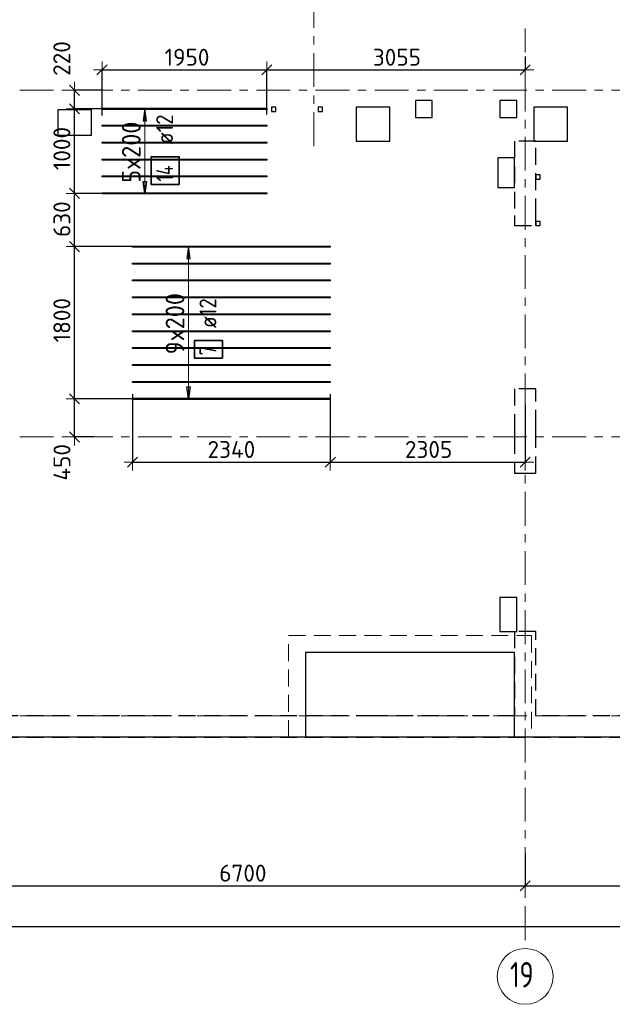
# Model space of a CAD drawing. Header units: metres. Extents: x -38 to 100, y -15 to 19.
# Tile 11 of 40: x 42 to 49, y -3 to 8. Entities that reach past the tile are written whole.
import ezdxf

# ---------------------------------------------------------------- set-up
doc = ezdxf.new("R2010")
doc.units = ezdxf.units.M
doc.header["$PDMODE"] = 65
for name, pattern in [('______11', [0.5, 0.4, -0.05, 0, -0.05]), ('______2', [0.27, 0.2, -0.07]), ('______5', [1.1, 0.8, -0.1, 0.1, -0.1])]:
    doc.linetypes.add(name, pattern=pattern)
for name, color, linetype, lineweight in [('XR$2$Осевая линия (1)', 7, '______5', 13), ('XR$2$Размерная линия (1)', 7, 'Continuous', 13), ('XR$3$Перекрытие (1)', 7, 'Continuous', 35), ('XR$3$Перекрытие (2)', 7, 'Continuous', 35), ('XR$3$Размерная линия (1)', 7, 'Continuous', 13), ('XR$5$Стена (1)', 7, 'Continuous', 35)]:
    doc.layers.add(name, color=color, linetype=linetype, lineweight=lineweight)
doc.layers.add('XR$3$Арм.стержн. Доп. Арм. ниж.зоны Х', color=7, linetype='Continuous', lineweight=35, true_color=0xff1cff)
doc.styles.add('ISOCPEUR', font='txt')
doc.dimstyles.new('DIMSTYLE_3', dxfattribs={"dimtxt": 0.2, "dimasz": 0.2, "dimexe": 0, "dimexo": 0, "dimgap": 0.1, "dimtad": 2, "dimdec": 0, "dimlfac": 1000, "dimrnd": 5, "dimzin": 12, "dimdsep": 46, "dimtxsty": 'ISOCPEUR', "dimblk1": 'ALL_ML_STRICH', "dimblk2": 'ALL_ML_STRICH', "dimsah": 1, "dimcen": 0, "dimclrd": 7, "dimclre": 256, "dimclrt": 7, "dimadec": 0, "dimazin": 0, "dimtfac": 1, "dimtdec": 0, "dimtix": 1, "dimtmove": 2, "dimatfit": 3, "dimfxl": 0, "dimtzin": 0, "dimlwd": 0, "dimlwe": -3, "dimarcsym": 0})
doc.dimstyles.new('DIMSTYLE_6', dxfattribs={"dimtxt": 0.2, "dimasz": 0.2, "dimexe": 0, "dimexo": 0, "dimgap": 0.1, "dimtad": 2, "dimdec": 0, "dimlfac": 1000, "dimrnd": 5, "dimzin": 12, "dimdsep": 46, "dimtxsty": 'ISOCPEUR', "dimblk1": 'ALL_ML_STRICH', "dimblk2": 'ALL_ML_STRICH', "dimsah": 1, "dimcen": 0, "dimclrd": 7, "dimclre": 256, "dimclrt": 7, "dimadec": 0, "dimazin": 0, "dimtfac": 1, "dimtdec": 0, "dimtix": 1, "dimtmove": 2, "dimatfit": 3, "dimfxl": 0, "dimtvp": 1.2, "dimtzin": 0, "dimlwd": 0, "dimlwe": -3, "dimarcsym": 0})

# ---------------------------------------------------------------- blocks, each defined once
blk = doc.blocks.new('ALL_ML_STRICH')
at = {"color": 0, "linetype": 'ByBlock', "lineweight": -2}
for p, q in [((-1, 0), (0.5, 0)), ((-0.3, -0.3), (0.3, 0.3)), ((0, -0.5), (0, 0.5))]:
    blk.add_line(p, q, dxfattribs=at)
blk = doc.blocks.new('*D15')
at = {"layer": 'DEFPOINTS', "color": 7, "linetype": 'Continuous', "lineweight": 13, "transparency": 33554687}
for p in [(41.45, -1.575), (48.15, -1.606), (41.45, -2.009)]:
    blk.add_point(p, dxfattribs=at)
at = {"layer": 'XR$2$Размерная линия (1)', "color": 9, "linetype": 'Continuous', "lineweight": -2, "true_color": 0xc7c7c7, "transparency": 33554687}
for p, q in [((41.45, -1.595), (41.45, -2.009)), ((48.15, -1.626), (48.15, -2.009))]:
    blk.add_line(p, q, dxfattribs=at)
at = {"layer": 'XR$2$Размерная линия (1)', "color": 7, "linetype": 'Continuous', "lineweight": -2, "transparency": 33554687}
blk.add_line((41.45, -2.009), (48.15, -2.009), dxfattribs=at)
at = {"layer": 'XR$2$Размерная линия (1)', "color": 7, "linetype": 'Continuous', "lineweight": 13, "transparency": 33554687, "xscale": 0.2, "yscale": 0.2, "zscale": 0.2, "rotation": 180}
blk.add_blockref('ALL_ML_STRICH', (41.45, -2.009), dxfattribs=at)
at = {"layer": 'XR$2$Размерная линия (1)', "color": 7, "linetype": 'Continuous', "lineweight": 13, "transparency": 33554687, "xscale": 0.2, "yscale": 0.2, "zscale": 0.2}
blk.add_blockref('ALL_ML_STRICH', (48.15, -2.009), dxfattribs=at)
at = {"layer": 'XR$2$Размерная линия (1)', "color": 7, "linetype": 'Continuous', "lineweight": 13, "transparency": 33554687, "insert": (44.81, -1.859), "char_height": 0.2, "width": 0.8, "attachment_point": 5, "style": 'ISOCPEUR'}
blk.add_mtext('\\A1;{6700}', dxfattribs=at)
blk = doc.blocks.new('*D16')
at = {"layer": 'DEFPOINTS', "color": 7, "linetype": 'Continuous', "lineweight": 13, "transparency": 33554687}
for p in [(54.95, -1.403), (48.15, -1.606), (48.15, -2.009)]:
    blk.add_point(p, dxfattribs=at)
at = {"layer": 'XR$2$Размерная линия (1)', "color": 9, "linetype": 'Continuous', "lineweight": -2, "true_color": 0xc7c7c7, "transparency": 33554687}
for p, q in [((54.95, -1.423), (54.95, -2.009)), ((48.15, -1.626), (48.15, -2.009))]:
    blk.add_line(p, q, dxfattribs=at)
at = {"layer": 'XR$2$Размерная линия (1)', "color": 7, "linetype": 'Continuous', "lineweight": -2, "transparency": 33554687}
blk.add_line((48.15, -2.009), (54.95, -2.009), dxfattribs=at)
at = {"layer": 'XR$2$Размерная линия (1)', "color": 7, "linetype": 'Continuous', "lineweight": 13, "transparency": 33554687, "xscale": 0.2, "yscale": 0.2, "zscale": 0.2, "rotation": 180}
blk.add_blockref('ALL_ML_STRICH', (48.15, -2.009), dxfattribs=at)
at = {"layer": 'XR$2$Размерная линия (1)', "color": 7, "linetype": 'Continuous', "lineweight": 13, "transparency": 33554687, "xscale": 0.2, "yscale": 0.2, "zscale": 0.2}
blk.add_blockref('ALL_ML_STRICH', (54.95, -2.009), dxfattribs=at)
at = {"layer": 'XR$2$Размерная линия (1)', "color": 7, "linetype": 'Continuous', "lineweight": 13, "transparency": 33554687, "insert": (51.56, -1.859), "char_height": 0.2, "width": 0.8, "attachment_point": 5, "style": 'ISOCPEUR'}
blk.add_mtext('\\A1;{6800}', dxfattribs=at)
blk = doc.blocks.new('*D18')
at = {"layer": 'DEFPOINTS', "color": 7, "linetype": 'Continuous', "lineweight": 13, "transparency": 33554687}
for p in [(0.5, -2.363), (61.6, -2.4), (0.5, -2.49)]:
    blk.add_point(p, dxfattribs=at)
at = {"layer": 'XR$2$Размерная линия (1)', "color": 9, "linetype": 'Continuous', "lineweight": -2, "true_color": 0xc7c7c7, "transparency": 33554687}
for p, q in [((0.5, -2.383), (0.5, -2.49)), ((61.6, -2.42), (61.6, -2.49))]:
    blk.add_line(p, q, dxfattribs=at)
at = {"layer": 'XR$2$Размерная линия (1)', "color": 7, "linetype": 'Continuous', "lineweight": -2, "transparency": 33554687}
blk.add_line((0.5, -2.49), (61.6, -2.49), dxfattribs=at)
at = {"layer": 'XR$2$Размерная линия (1)', "color": 7, "linetype": 'Continuous', "lineweight": 13, "transparency": 33554687, "xscale": 0.2, "yscale": 0.2, "zscale": 0.2, "rotation": 180}
blk.add_blockref('ALL_ML_STRICH', (0.5, -2.49), dxfattribs=at)
at = {"layer": 'XR$2$Размерная линия (1)', "color": 7, "linetype": 'Continuous', "lineweight": 13, "transparency": 33554687, "xscale": 0.2, "yscale": 0.2, "zscale": 0.2}
blk.add_blockref('ALL_ML_STRICH', (61.6, -2.49), dxfattribs=at)
at = {"layer": 'XR$2$Размерная линия (1)', "color": 7, "linetype": 'Continuous', "lineweight": 13, "transparency": 33554687, "insert": (31.1, -2.34), "char_height": 0.2, "width": 1, "attachment_point": 5, "style": 'ISOCPEUR'}
blk.add_mtext('\\A1;{61100}', dxfattribs=at)
blk = doc.blocks.new('*D59')
at = {"layer": 'DEFPOINTS', "color": 7, "linetype": 'Continuous', "lineweight": 13, "transparency": 33554687}
for p in [(43.552, 3.751), (42.819, 3.3), (43.065, 3.3)]:
    blk.add_point(p, dxfattribs=at)
at = {"layer": 'XR$3$Размерная линия (1)', "color": 9, "linetype": 'Continuous', "lineweight": -2, "true_color": 0xc7c7c7, "transparency": 33554687}
for p, q in [((43.532, 3.751), (42.819, 3.751)), ((43.045, 3.3), (42.819, 3.3))]:
    blk.add_line(p, q, dxfattribs=at)
at = {"layer": 'XR$3$Размерная линия (1)', "color": 7, "linetype": 'Continuous', "lineweight": -2, "transparency": 33554687}
blk.add_line((42.819, 3.3), (42.819, 3.751), dxfattribs=at)
at = {"layer": 'XR$3$Размерная линия (1)', "color": 7, "linetype": 'Continuous', "lineweight": 13, "transparency": 33554687, "xscale": 0.2, "yscale": 0.2, "zscale": 0.2}
for p, rotation in [((42.819, 3.751), 90), ((42.819, 3.3), 270)]:
    blk.add_blockref('ALL_ML_STRICH', p, dxfattribs=dict(at, rotation=rotation))
at = {"layer": 'XR$3$Размерная линия (1)', "color": 7, "linetype": 'Continuous', "lineweight": 13, "transparency": 33554687, "insert": (42.67, 3), "char_height": 0.2, "width": 0.6, "attachment_point": 5, "rotation": 90, "style": 'ISOCPEUR'}
blk.add_mtext('\\A1;{450}', dxfattribs=at)
blk = doc.blocks.new('*D60')
at = {"layer": 'DEFPOINTS', "color": 7, "linetype": 'Continuous', "lineweight": 13, "transparency": 33554687}
for p in [(43.607, 5.551), (42.819, 3.751), (43.552, 3.751)]:
    blk.add_point(p, dxfattribs=at)
at = {"layer": 'XR$3$Размерная линия (1)', "color": 9, "linetype": 'Continuous', "lineweight": -2, "true_color": 0xc7c7c7, "transparency": 33554687}
for p, q in [((43.587, 5.551), (42.819, 5.551)), ((43.532, 3.751), (42.819, 3.751))]:
    blk.add_line(p, q, dxfattribs=at)
at = {"layer": 'XR$3$Размерная линия (1)', "color": 7, "linetype": 'Continuous', "lineweight": -2, "transparency": 33554687}
blk.add_line((42.819, 3.751), (42.819, 5.551), dxfattribs=at)
at = {"layer": 'XR$3$Размерная линия (1)', "color": 7, "linetype": 'Continuous', "lineweight": 13, "transparency": 33554687, "xscale": 0.2, "yscale": 0.2, "zscale": 0.2}
for p, rotation in [((42.819, 5.551), 90), ((42.819, 3.751), 270)]:
    blk.add_blockref('ALL_ML_STRICH', p, dxfattribs=dict(at, rotation=rotation))
at = {"layer": 'XR$3$Размерная линия (1)', "color": 7, "linetype": 'Continuous', "lineweight": 13, "transparency": 33554687, "insert": (42.669, 4.681), "char_height": 0.2, "width": 0.8, "attachment_point": 5, "rotation": 90, "style": 'ISOCPEUR'}
blk.add_mtext('\\A1;{1800}', dxfattribs=at)
blk = doc.blocks.new('*D61')
at = {"layer": 'DEFPOINTS', "color": 7, "linetype": 'Continuous', "lineweight": 13, "transparency": 33554687}
for p in [(43.168, 6.181), (42.819, 5.551), (43.607, 5.551)]:
    blk.add_point(p, dxfattribs=at)
at = {"layer": 'XR$3$Размерная линия (1)', "color": 9, "linetype": 'Continuous', "lineweight": -2, "true_color": 0xc7c7c7, "transparency": 33554687}
for p, q in [((43.148, 6.181), (42.819, 6.181)), ((43.587, 5.551), (42.819, 5.551))]:
    blk.add_line(p, q, dxfattribs=at)
at = {"layer": 'XR$3$Размерная линия (1)', "color": 7, "linetype": 'Continuous', "lineweight": -2, "transparency": 33554687}
blk.add_line((42.819, 5.551), (42.819, 6.181), dxfattribs=at)
at = {"layer": 'XR$3$Размерная линия (1)', "color": 7, "linetype": 'Continuous', "lineweight": 13, "transparency": 33554687, "xscale": 0.2, "yscale": 0.2, "zscale": 0.2}
for p, rotation in [((42.819, 6.181), 90), ((42.819, 5.551), 270)]:
    blk.add_blockref('ALL_ML_STRICH', p, dxfattribs=dict(at, rotation=rotation))
at = {"layer": 'XR$3$Размерная линия (1)', "color": 7, "linetype": 'Continuous', "lineweight": 13, "transparency": 33554687, "insert": (42.669, 5.876), "char_height": 0.2, "width": 0.6, "attachment_point": 5, "rotation": 90, "style": 'ISOCPEUR'}
blk.add_mtext('\\A1;{630}', dxfattribs=at)
blk = doc.blocks.new('*D62')
at = {"layer": 'DEFPOINTS', "color": 7, "linetype": 'Continuous', "lineweight": 13, "transparency": 33554687}
for p in [(43.182, 7.181), (42.819, 6.181), (43.168, 6.181)]:
    blk.add_point(p, dxfattribs=at)
at = {"layer": 'XR$3$Размерная линия (1)', "color": 9, "linetype": 'Continuous', "lineweight": -2, "true_color": 0xc7c7c7, "transparency": 33554687}
for p, q in [((43.162, 7.181), (42.819, 7.181)), ((43.148, 6.181), (42.819, 6.181))]:
    blk.add_line(p, q, dxfattribs=at)
at = {"layer": 'XR$3$Размерная линия (1)', "color": 7, "linetype": 'Continuous', "lineweight": -2, "transparency": 33554687}
blk.add_line((42.819, 6.181), (42.819, 7.181), dxfattribs=at)
at = {"layer": 'XR$3$Размерная линия (1)', "color": 7, "linetype": 'Continuous', "lineweight": 13, "transparency": 33554687, "xscale": 0.2, "yscale": 0.2, "zscale": 0.2}
for p, rotation in [((42.819, 7.181), 90), ((42.819, 6.181), 270)]:
    blk.add_blockref('ALL_ML_STRICH', p, dxfattribs=dict(at, rotation=rotation))
at = {"layer": 'XR$3$Размерная линия (1)', "color": 7, "linetype": 'Continuous', "lineweight": 13, "transparency": 33554687, "insert": (42.669, 6.711), "char_height": 0.2, "width": 0.8, "attachment_point": 5, "rotation": 90, "style": 'ISOCPEUR'}
blk.add_mtext('\\A1;{1000}', dxfattribs=at)
blk = doc.blocks.new('*D63')
at = {"layer": 'DEFPOINTS', "color": 7, "linetype": 'Continuous', "lineweight": 13, "transparency": 33554687}
for p in [(43.16, 7.4), (42.819, 7.181), (43.182, 7.181)]:
    blk.add_point(p, dxfattribs=at)
at = {"layer": 'XR$3$Размерная линия (1)', "color": 9, "linetype": 'Continuous', "lineweight": -2, "true_color": 0xc7c7c7, "transparency": 33554687}
for p, q in [((43.14, 7.4), (42.819, 7.4)), ((43.162, 7.181), (42.819, 7.181))]:
    blk.add_line(p, q, dxfattribs=at)
at = {"layer": 'XR$3$Размерная линия (1)', "color": 7, "linetype": 'Continuous', "lineweight": -2, "transparency": 33554687}
blk.add_line((42.819, 7.181), (42.819, 7.4), dxfattribs=at)
at = {"layer": 'XR$3$Размерная линия (1)', "color": 7, "linetype": 'Continuous', "lineweight": 13, "transparency": 33554687, "xscale": 0.2, "yscale": 0.2, "zscale": 0.2}
for p, rotation in [((42.819, 7.4), 90), ((42.819, 7.181), 270)]:
    blk.add_blockref('ALL_ML_STRICH', p, dxfattribs=dict(at, rotation=rotation))
at = {"layer": 'XR$3$Размерная линия (1)', "color": 7, "linetype": 'Continuous', "lineweight": 13, "transparency": 33554687, "insert": (42.668, 7.776), "char_height": 0.2, "width": 0.6, "attachment_point": 5, "rotation": 90, "style": 'ISOCPEUR'}
blk.add_mtext('\\A1;{220}', dxfattribs=at)
blk = doc.blocks.new('*D64')
at = {"layer": 'DEFPOINTS', "color": 7, "linetype": 'Continuous', "lineweight": 13, "transparency": 33554687}
for p in [(43.144, 7.641), (43.144, 7.081), (45.094, 7.095)]:
    blk.add_point(p, dxfattribs=at)
at = {"layer": 'XR$3$Размерная линия (1)', "color": 9, "linetype": 'Continuous', "lineweight": -2, "true_color": 0xc7c7c7, "transparency": 33554687}
for p, q in [((43.144, 7.101), (43.144, 7.641)), ((45.094, 7.115), (45.094, 7.641))]:
    blk.add_line(p, q, dxfattribs=at)
at = {"layer": 'XR$3$Размерная линия (1)', "color": 7, "linetype": 'Continuous', "lineweight": -2, "transparency": 33554687}
blk.add_line((43.144, 7.641), (45.094, 7.641), dxfattribs=at)
at = {"layer": 'XR$3$Размерная линия (1)', "color": 7, "linetype": 'Continuous', "lineweight": 13, "transparency": 33554687, "xscale": 0.2, "yscale": 0.2, "zscale": 0.2, "rotation": 180}
blk.add_blockref('ALL_ML_STRICH', (43.144, 7.641), dxfattribs=at)
at = {"layer": 'XR$3$Размерная линия (1)', "color": 7, "linetype": 'Continuous', "lineweight": 13, "transparency": 33554687, "xscale": 0.2, "yscale": 0.2, "zscale": 0.2}
blk.add_blockref('ALL_ML_STRICH', (45.094, 7.641), dxfattribs=at)
at = {"layer": 'XR$3$Размерная линия (1)', "color": 7, "linetype": 'Continuous', "lineweight": 13, "transparency": 33554687, "insert": (44.149, 7.791), "char_height": 0.2, "width": 0.8, "attachment_point": 5, "style": 'ISOCPEUR'}
blk.add_mtext('\\A1;{1950}', dxfattribs=at)
blk = doc.blocks.new('*D65')
at = {"layer": 'DEFPOINTS', "color": 7, "linetype": 'Continuous', "lineweight": 13, "transparency": 33554687}
for p in [(48.15, 7.779), (45.094, 7.641), (45.094, 7.095)]:
    blk.add_point(p, dxfattribs=at)
at = {"layer": 'XR$3$Размерная линия (1)', "color": 9, "linetype": 'Continuous', "lineweight": -2, "true_color": 0xc7c7c7, "transparency": 33554687}
for p, q in [((48.15, 7.799), (48.15, 7.641)), ((45.094, 7.115), (45.094, 7.641))]:
    blk.add_line(p, q, dxfattribs=at)
at = {"layer": 'XR$3$Размерная линия (1)', "color": 7, "linetype": 'Continuous', "lineweight": -2, "transparency": 33554687}
blk.add_line((45.094, 7.641), (48.15, 7.641), dxfattribs=at)
at = {"layer": 'XR$3$Размерная линия (1)', "color": 7, "linetype": 'Continuous', "lineweight": 13, "transparency": 33554687, "xscale": 0.2, "yscale": 0.2, "zscale": 0.2, "rotation": 180}
blk.add_blockref('ALL_ML_STRICH', (45.094, 7.641), dxfattribs=at)
at = {"layer": 'XR$3$Размерная линия (1)', "color": 7, "linetype": 'Continuous', "lineweight": 13, "transparency": 33554687, "xscale": 0.2, "yscale": 0.2, "zscale": 0.2}
blk.add_blockref('ALL_ML_STRICH', (48.15, 7.641), dxfattribs=at)
at = {"layer": 'XR$3$Размерная линия (1)', "color": 7, "linetype": 'Continuous', "lineweight": 13, "transparency": 33554687, "insert": (46.632, 7.791), "char_height": 0.2, "width": 0.8, "attachment_point": 5, "style": 'ISOCPEUR'}
blk.add_mtext('\\A1;{3055}', dxfattribs=at)
blk = doc.blocks.new('*D66')
at = {"layer": 'DEFPOINTS', "color": 7, "linetype": 'Continuous', "lineweight": 13, "transparency": 33554687}
for p in [(43.504, 3.827), (45.844, 3.827), (43.504, 3.002)]:
    blk.add_point(p, dxfattribs=at)
at = {"layer": 'XR$3$Размерная линия (1)', "color": 9, "linetype": 'Continuous', "lineweight": -2, "true_color": 0xc7c7c7, "transparency": 33554687}
for p, q in [((43.504, 3.807), (43.504, 3.002)), ((45.844, 3.807), (45.844, 3.002))]:
    blk.add_line(p, q, dxfattribs=at)
at = {"layer": 'XR$3$Размерная линия (1)', "color": 7, "linetype": 'Continuous', "lineweight": -2, "transparency": 33554687}
blk.add_line((43.504, 3.002), (45.844, 3.002), dxfattribs=at)
at = {"layer": 'XR$3$Размерная линия (1)', "color": 7, "linetype": 'Continuous', "lineweight": 13, "transparency": 33554687, "xscale": 0.2, "yscale": 0.2, "zscale": 0.2, "rotation": 180}
blk.add_blockref('ALL_ML_STRICH', (43.504, 3.002), dxfattribs=at)
at = {"layer": 'XR$3$Размерная линия (1)', "color": 7, "linetype": 'Continuous', "lineweight": 13, "transparency": 33554687, "xscale": 0.2, "yscale": 0.2, "zscale": 0.2}
blk.add_blockref('ALL_ML_STRICH', (45.844, 3.002), dxfattribs=at)
at = {"layer": 'XR$3$Размерная линия (1)', "color": 7, "linetype": 'Continuous', "lineweight": 13, "transparency": 33554687, "insert": (44.674, 3.152), "char_height": 0.2, "width": 0.8, "attachment_point": 5, "style": 'ISOCPEUR'}
blk.add_mtext('\\A1;{2340}', dxfattribs=at)
blk = doc.blocks.new('*D67')
at = {"layer": 'DEFPOINTS', "color": 7, "linetype": 'Continuous', "lineweight": 13, "transparency": 33554687}
for p in [(45.844, 3.827), (48.15, 3.699), (45.844, 3.002)]:
    blk.add_point(p, dxfattribs=at)
at = {"layer": 'XR$3$Размерная линия (1)', "color": 9, "linetype": 'Continuous', "lineweight": -2, "true_color": 0xc7c7c7, "transparency": 33554687}
for p, q in [((45.844, 3.807), (45.844, 3.002)), ((48.15, 3.679), (48.15, 3.002))]:
    blk.add_line(p, q, dxfattribs=at)
at = {"layer": 'XR$3$Размерная линия (1)', "color": 7, "linetype": 'Continuous', "lineweight": -2, "transparency": 33554687}
blk.add_line((45.844, 3.002), (48.15, 3.002), dxfattribs=at)
at = {"layer": 'XR$3$Размерная линия (1)', "color": 7, "linetype": 'Continuous', "lineweight": 13, "transparency": 33554687, "xscale": 0.2, "yscale": 0.2, "zscale": 0.2, "rotation": 180}
blk.add_blockref('ALL_ML_STRICH', (45.844, 3.002), dxfattribs=at)
at = {"layer": 'XR$3$Размерная линия (1)', "color": 7, "linetype": 'Continuous', "lineweight": 13, "transparency": 33554687, "xscale": 0.2, "yscale": 0.2, "zscale": 0.2}
blk.add_blockref('ALL_ML_STRICH', (48.15, 3.002), dxfattribs=at)
at = {"layer": 'XR$3$Размерная линия (1)', "color": 7, "linetype": 'Continuous', "lineweight": 13, "transparency": 33554687, "insert": (47.007, 3.152), "char_height": 0.2, "width": 0.8, "attachment_point": 5, "style": 'ISOCPEUR'}
blk.add_mtext('\\A1;{2305}', dxfattribs=at)

msp = doc.modelspace()

# ---------------------------------------------------------------- linework, layer by layer
at = {"layer": 'XR$2$Осевая линия (1)', "color": 253, "linetype": '______11', "lineweight": 13, "true_color": 0xa0a0a0, "transparency": 33554687}
for p, q in [((45.65, 6.74), (45.65, 18.35)), ((48.15, -2.65), (48.15, 8.13)), ((-2.63, 7.4), (62.6, 7.4)), ((-2.63, 3.3), (62.6, 3.3)), ((-2.63, 0), (62.6, 0))]:
    msp.add_line(p, q, dxfattribs=at)
at = {"layer": 'XR$2$Осевая линия (1)', "color": 7, "linetype": 'Continuous', "lineweight": 13, "transparency": 33554687}
msp.add_circle((48.1504, -3.0799), 0.3304, dxfattribs=at)
at = {"layer": 'XR$3$Арм.стержн. Доп. Арм. ниж.зоны Х', "color": 253, "linetype": 'Continuous', "lineweight": -3, "true_color": 0xa0a0a0, "transparency": 33554687}
for p, q in [((43.6497, 7.1807), (43.5497, 7.1807)), ((43.6497, 7.1807), (43.7497, 7.1807)), ((43.6497, 6.1807), (43.5497, 6.1807)), ((43.6497, 6.1807), (43.7497, 6.1807)), ((44.1668, 5.5508), (44.0668, 5.5508)), ((44.1668, 5.5508), (44.2668, 5.5508)), ((44.1668, 3.7508), (44.0668, 3.7508)), ((44.1668, 3.7508), (44.2668, 3.7508))]:
    msp.add_line(p, q, dxfattribs=at)
at = {"layer": 'XR$3$Арм.стержн. Доп. Арм. ниж.зоны Х', "color": 7, "linetype": 'Continuous', "lineweight": 25, "transparency": 33554687}
for p, q in [((43.6497, 7.1807), (43.6297, 7.0407)), ((43.6697, 7.0407), (43.6497, 7.1807)), ((43.6297, 7.0407), (43.6697, 7.0407)), ((43.6497, 6.1807), (43.6297, 6.3207)), ((43.6297, 6.3207), (43.6697, 6.3207)), ((43.6697, 6.3207), (43.6497, 6.1807)), ((44.1668, 5.5508), (44.1468, 5.4108)), ((44.1868, 5.4108), (44.1668, 5.5508)), ((44.1468, 5.4108), (44.1868, 5.4108)), ((44.1668, 3.7508), (44.1468, 3.8908)), ((44.1468, 3.8908), (44.1868, 3.8908)), ((44.1868, 3.8908), (44.1668, 3.7508))]:
    msp.add_line(p, q, dxfattribs=at)
at = {"layer": 'XR$3$Арм.стержн. Доп. Арм. ниж.зоны Х', "color": 7, "linetype": 'Continuous', "lineweight": 13, "transparency": 33554687}
for p, q in [((43.6497, 7.1807), (43.6497, 7.1807)), ((43.6497, 6.1807), (43.6497, 7.1807)), ((43.6497, 6.1807), (43.6497, 6.1807)), ((44.1668, 5.5508), (44.1668, 5.5508)), ((44.1668, 3.7508), (44.1668, 5.5508)), ((44.1668, 3.7508), (44.1668, 3.7508))]:
    msp.add_line(p, q, dxfattribs=at)
at = {"layer": 'XR$3$Арм.стержн. Доп. Арм. ниж.зоны Х', "color": 34, "linetype": 'Continuous', "lineweight": 25, "transparency": 33554687}
for points in [[(45.0936, 7.1747), (43.1436, 7.1747), (43.1436, 7.1867), (45.0936, 7.1867), (45.0936, 7.1747)], [(45.0936, 6.9747), (43.1436, 6.9747), (43.1436, 6.9867), (45.0936, 6.9867), (45.0936, 6.9747)], [(45.0936, 6.7747), (43.1436, 6.7747), (43.1436, 6.7867), (45.0936, 6.7867), (45.0936, 6.7747)], [(45.0936, 6.5747), (43.1436, 6.5747), (43.1436, 6.5867), (45.0936, 6.5867), (45.0936, 6.5747)], [(45.0936, 6.3747), (43.1436, 6.3747), (43.1436, 6.3867), (45.0936, 6.3867), (45.0936, 6.3747)], [(45.0936, 6.1747), (43.1436, 6.1747), (43.1436, 6.1867), (45.0936, 6.1867), (45.0936, 6.1747)], [(45.8442, 5.5448), (43.5042, 5.5448), (43.5042, 5.5568), (45.8442, 5.5568), (45.8442, 5.5448)], [(45.8442, 5.3448), (43.5042, 5.3448), (43.5042, 5.3568), (45.8442, 5.3568), (45.8442, 5.3448)], [(45.8442, 5.1448), (43.5042, 5.1448), (43.5042, 5.1568), (45.8442, 5.1568), (45.8442, 5.1448)], [(45.8442, 4.9448), (43.5042, 4.9448), (43.5042, 4.9568), (45.8442, 4.9568), (45.8442, 4.9448)], [(45.8442, 4.7448), (43.5042, 4.7448), (43.5042, 4.7568), (45.8442, 4.7568), (45.8442, 4.7448)], [(45.8442, 4.5448), (43.5042, 4.5448), (43.5042, 4.5568), (45.8442, 4.5568), (45.8442, 4.5448)], [(45.8442, 4.3448), (43.5042, 4.3448), (43.5042, 4.3568), (45.8442, 4.3568), (45.8442, 4.3448)], [(45.8442, 4.1448), (43.5042, 4.1448), (43.5042, 4.1568), (45.8442, 4.1568), (45.8442, 4.1448)], [(45.8442, 3.9448), (43.5042, 3.9448), (43.5042, 3.9568), (45.8442, 3.9568), (45.8442, 3.9448)], [(45.8442, 3.7448), (43.5042, 3.7448), (43.5042, 3.7568), (45.8442, 3.7568), (45.8442, 3.7448)]]:
    msp.add_lwpolyline(points, dxfattribs=at)
at = {"layer": 'XR$3$Арм.стержн. Доп. Арм. ниж.зоны Х', "color": 7, "linetype": 'Continuous', "lineweight": 35, "transparency": 33554687}
for points in [[(44.0577, 6.2875), (44.0577, 6.6142), (43.7243, 6.6142), (43.7243, 6.2875), (44.0577, 6.2875)], [(44.57, 4.2334), (44.57, 4.4401), (44.2366, 4.4401), (44.2366, 4.2334), (44.57, 4.2334)]]:
    msp.add_lwpolyline(points, dxfattribs=at)
at = {"layer": 'XR$3$Перекрытие (1)', "color": 7, "linetype": 'Continuous', "lineweight": 25, "transparency": 33554687}
for p, q in [((46.8505, 7.28), (46.8505, 7.08)), ((47.0505, 7.28), (46.8505, 7.28)), ((47.0505, 7.08), (47.0505, 7.28)), ((47.8505, 7.28), (47.8505, 7.08)), ((48.0505, 7.28), (47.8505, 7.28)), ((48.0505, 7.08), (48.0505, 7.28)), ((42.62, 7.17), (42.62, 6.87)), ((43.02, 7.17), (42.62, 7.17)), ((43.02, 6.87), (43.02, 7.17)), ((45.15, 7.2), (45.15, 7.15)), ((45.2, 7.2), (45.15, 7.2)), ((45.15, 7.15), (45.2, 7.15)), ((45.2, 7.15), (45.2, 7.2)), ((45.7, 7.2), (45.7, 7.15)), ((45.75, 7.2), (45.7, 7.2)), ((45.7, 7.15), (45.75, 7.15)), ((45.75, 7.15), (45.75, 7.2)), ((46.15, 7.2), (46.15, 6.8)), ((46.55, 7.2), (46.15, 7.2)), ((46.55, 6.8), (46.55, 7.2)), ((48.25, 7.2), (48.25, 6.8)), ((48.65, 7.2), (48.25, 7.2)), ((48.65, 6.8), (48.65, 7.2)), ((46.8505, 7.08), (47.0505, 7.08)), ((47.8505, 7.08), (48.0505, 7.08)), ((42.62, 6.87), (43.02, 6.87)), ((46.15, 6.8), (46.55, 6.8)), ((48.25, 6.8), (48.65, 6.8)), ((47.825, 6.6), (47.825, 6.25)), ((48.025, 6.6), (47.825, 6.6)), ((48.025, 6.25), (48.025, 6.6)), ((48.275, 6.4), (48.275, 6.35)), ((48.325, 6.4), (48.275, 6.4)), ((48.275, 6.35), (48.325, 6.35)), ((48.325, 6.35), (48.325, 6.4)), ((47.825, 6.25), (48.025, 6.25)), ((48.275, 5.85), (48.275, 5.8)), ((48.325, 5.85), (48.275, 5.85)), ((48.325, 5.8), (48.325, 5.85)), ((48.275, 5.8), (48.325, 5.8)), ((47.85, 1.4), (47.85, 1)), ((48.05, 1.4), (47.85, 1.4)), ((48.05, 1), (48.05, 1.4)), ((47.85, 1), (48.05, 1)), ((45.55, 0.75), (45.55, -0.25)), ((48.025, 0.75), (45.55, 0.75)), ((48.025, -0.25), (48.025, 0.75)), ((45.55, -0.25), (41.325, -0.25)), ((52.45, -0.25), (48.025, -0.25))]:
    msp.add_line(p, q, dxfattribs=at)
at = {"layer": 'XR$3$Перекрытие (2)', "color": 7, "linetype": '______2', "lineweight": 18, "transparency": 33554687}
for p, q in [((45.35, -0.25), (45.35, 0.95)), ((45.35, 0.95), (48.225, 0.95)), ((48.225, 0.95), (48.225, -0.25))]:
    msp.add_line(p, q, dxfattribs=at)
at = {"layer": 'XR$3$Перекрытие (2)', "color": 7, "linetype": 'Continuous', "lineweight": 25, "transparency": 33554687}
msp.add_line((48.025, -0.25), (45.55, -0.25), dxfattribs=at)
at = {"layer": 'XR$5$Стена (1)', "color": 253, "linetype": '______2', "lineweight": -3, "true_color": 0xa0a0a0, "transparency": 33554687}
for p, q in [((48.275, 6.8), (48.025, 6.8)), ((48.025, 6.8), (48.025, 5.92)), ((48.275, 5.92), (48.275, 6.8)), ((48.025, 5.92), (48.025, 5.8)), ((48.275, 5.8), (48.275, 5.92)), ((48.025, 5.8), (48.275, 5.8)), ((48.025, 3.87), (48.025, 3.42)), ((48.275, 3.87), (48.025, 3.87)), ((48.275, 3.42), (48.275, 3.87)), ((48.025, 3.42), (48.025, 3.3)), ((48.275, 3.3), (48.275, 3.42)), ((48.025, 3.3), (48.025, 2.87)), ((48.275, 2.87), (48.275, 3.3)), ((48.025, 2.87), (48.275, 2.87)), ((48.155, 2.87), (48.275, 2.87)), ((48.275, 1), (48.025, 1)), ((48.025, 1), (48.025, 0)), ((48.155, 1), (48.075, 1)), ((48.275, 0), (48.275, 1)), ((45.15, 0), (41.575, 0)), ((46.35, 0), (45.15, 0)), ((46.47, 0), (46.35, 0)), ((48.025, 0), (46.47, 0)), ((50.05, 0), (48.275, 0)), ((41.35, -0.25), (48.25, -0.25)), ((48.25, -0.25), (61.6, -0.25))]:
    msp.add_line(p, q, dxfattribs=at)

# ---------------------------------------------------------------- texts
at = {"layer": 'XR$2$Осевая линия (1)', "color": 7, "linetype": 'Continuous', "lineweight": 13, "transparency": 33554687, "insert": (47.9704, -3.2104), "char_height": 0.3, "width": 0.472281, "attachment_point": 7, "style": 'ISOCPEUR'}
msp.add_mtext('\\W0.75;19', dxfattribs=at)
at = {"layer": 'XR$3$Арм.стержн. Доп. Арм. ниж.зоны Х', "color": 7, "linetype": 'Continuous', "lineweight": 25, "transparency": 33554687, "char_height": 0.2, "attachment_point": 7, "rotation": 90, "style": 'ISOCPEUR'}
for s, insert, width in [('\\W0.89; ø12 ', (43.9843, 6.6475), 0.749105), ('\\W0.76;14', (43.9843, 6.3208), 0.336374), ('\\W0.89; ø12 ', (44.4966, 4.4734), 0.749105), ('\\W0.78;7', (44.4966, 4.2667), 0.217605)]:
    msp.add_mtext(s, dxfattribs=dict(at, insert=insert, width=width))
at = {"layer": 'XR$3$Арм.стержн. Доп. Арм. ниж.зоны Х', "color": 7, "linetype": 'Continuous', "lineweight": 13, "transparency": 33554687, "char_height": 0.22, "width": 0.873359, "attachment_point": 7, "rotation": 90, "style": 'ISOCPEUR'}
for s, insert in [('\\W0.95;5x200', (43.5997, 6.3067)), ('\\W0.95;9x200', (44.1168, 4.2768))]:
    msp.add_mtext(s, dxfattribs=dict(at, insert=insert))

# ---------------------------------------------------------------- dimensions: what is measured, and where the dimension line sits
at = {"layer": 'XR$2$Размерная линия (1)', "color": 7, "linetype": 'Continuous', "lineweight": 13, "transparency": 33554687}
for base, p1, p2, picture, middle in [((54.95, -2.009), (48.15, -1.6259), (54.95, -1.4227), '*D16', (51.56, -1.859)), ((48.15, -2.009), (41.45, -1.5948), (48.15, -1.6259), '*D15', (44.81, -1.859)), ((61.6, -2.4901), (0.5, -2.3833), (61.6, -2.4201), '*D18', (31.1, -2.3401))]:
    dim = msp.add_linear_dim(base=base, p1=p1, p2=p2, dimstyle='DIMSTYLE_3', override={"dimpost": '<>', "dimclrd": 7, "dimclre": 9, "dimclrt": 7, "dimlwd": 0, "dimlwe": 65533}, dxfattribs=at)
    dim.commit()
    dim.dimension.update_dxf_attribs({"geometry": picture, "text_midpoint": middle, "dimtype": 160})
at = {"layer": 'XR$3$Размерная линия (1)', "color": 7, "linetype": 'Continuous', "lineweight": 13, "transparency": 33554687}
for base, p1, p2, dimstyle, picture, middle in [((42.8193, 7.4), (43.1623, 7.1807), (43.1404, 7.4), 'DIMSTYLE_6', '*D63', (42.6681, 7.776)), ((42.8193, 7.1807), (43.148, 6.1807), (43.1623, 7.1807), 'DIMSTYLE_3', '*D62', (42.6693, 6.7107)), ((42.8193, 6.1807), (43.5869, 5.5508), (43.148, 6.1807), 'DIMSTYLE_3', '*D61', (42.6693, 5.8758)), ((42.8193, 5.5508), (43.5321, 3.7508), (43.5869, 5.5508), 'DIMSTYLE_3', '*D60', (42.6693, 4.6808)), ((42.8193, 3.7508), (43.0451, 3.3), (43.5321, 3.7508), 'DIMSTYLE_6', '*D59', (42.6702, 3.0004))]:
    dim = msp.add_linear_dim(base=base, p1=p1, p2=p2, angle=90, dimstyle=dimstyle, override={"dimpost": '<>', "dimclrd": 7, "dimclre": 9, "dimclrt": 7, "dimlwd": 0, "dimlwe": 65533}, dxfattribs=at)
    dim.commit()
    dim.dimension.update_dxf_attribs({"geometry": picture, "text_midpoint": middle, "dimtype": 160})
for base, p1, p2, picture, middle in [((45.0936, 7.6413), (43.1436, 7.1012), (45.0936, 7.1146), '*D64', (44.1486, 7.7913)), ((48.15, 7.6413), (45.0936, 7.1146), (48.15, 7.7994), '*D65', (46.6318, 7.7913)), ((45.8442, 3.0023), (43.5042, 3.8071), (45.8442, 3.8071), '*D66', (44.6742, 3.1523)), ((48.15, 3.0023), (45.8442, 3.8071), (48.15, 3.6788), '*D67', (47.0071, 3.1523))]:
    dim = msp.add_linear_dim(base=base, p1=p1, p2=p2, dimstyle='DIMSTYLE_3', override={"dimpost": '<>', "dimclrd": 7, "dimclre": 9, "dimclrt": 7, "dimlwd": 0, "dimlwe": 65533}, dxfattribs=at)
    dim.commit()
    dim.dimension.update_dxf_attribs({"geometry": picture, "text_midpoint": middle, "dimtype": 160})

doc.saveas('drawing.dxf')
